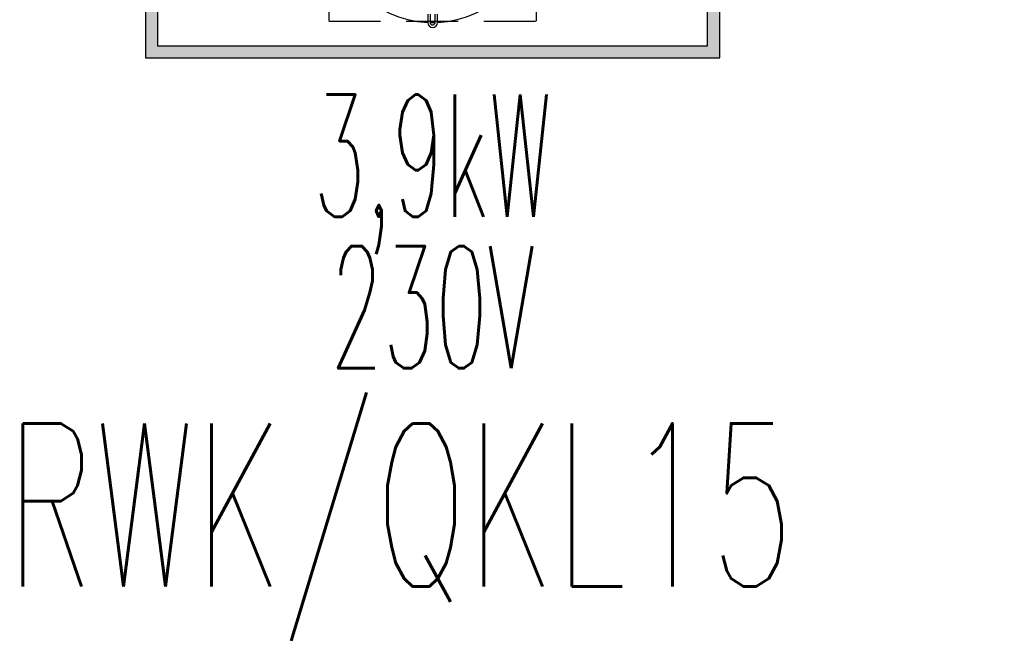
# Model space of a CAD drawing. Header units: millimetres. Extents: x -7955266 to 72030, y -46136 to 9299934.
# Tile 150 of 203: x -5109682 to -5108474, y 6621935 to 6622681. Entities that reach past the tile are written whole.
import ezdxf
from ezdxf.enums import TextEntityAlignment as Align

# ---------------------------------------------------------------- set-up
doc = ezdxf.new("R2010")
doc.units = ezdxf.units.MM
doc.header["$LTSCALE"] = 10
doc.linetypes.add('HIDDEN', pattern=[9.525, 6.35, -3.175])
for name, color, linetype, lineweight in [('BMS_urzadzenia_nr_obw_magistrala', 140, 'Continuous', 13), ('BMS_urzadzenia_WE_WY', 30, 'Continuous', 20), ('IE_ATRYBUTY_ BLOCK_1', 7, 'Continuous', 25), ('IE_ATRYBUTY_ BLOCK_2', 7, 'Continuous', 18), ('IE_urzadzenia', 30, 'Continuous', 25), ('IE_urzadzenia_nr_obw', 94, 'Continuous', 20)]:
    doc.layers.add(name, color=color, linetype=linetype, lineweight=lineweight)
doc.styles.add('ROMANS', font='romans.shx', dxfattribs={"width": 0.8})

# ---------------------------------------------------------------- blocks, each defined once
blk = doc.blocks.new('urzadzenie_klimatyzatorZ')
h = blk.add_hatch(color=256)
h.paths.add_polyline_path([(-337.5, -330), (337.5, -330), (337.5, -15), (-337.5, -15)], flags=16)
h.paths.add_polyline_path([(-352.5, -345), (352.5, -345), (352.5, 0), (-352.5, 0)])
at = {"linetype": 'HIDDEN'}
for p, q in [((-127.5, -45), (-127.5, -300)), ((127.5, -300), (127.5, -45)), ((-127.5, -300), (127.5, -300))]:
    blk.add_line(p, q, dxfattribs=at)
for p, q in [((-6, -291.4), (-6, -301.5)), ((-3, -291.4), (-3, -301.5)), ((3, -301.5), (3, -291.4)), ((6, -301.5), (6, -291.4))]:
    blk.add_line(p, q)
for points in [[(-352.5, -345), (352.5, -345), (352.5, 0), (-352.5, 0)], [(-337.5, -330), (337.5, -330), (337.5, -15), (-337.5, -15)]]:
    blk.add_lwpolyline(points, close=True)
for centre, radius, start, end in [((0, -172.5), 129, 182.6659, 267.3341), ((0, -172.5), 129, 272.6659, 357.3341), ((0, -301.5), 6, 180, 0), ((0, -172.5), 129, 268.6674, 271.3326), ((0, -301.5), 3, 180, 0)]:
    blk.add_arc(centre, radius, start, end)
at = {"layer": 'BMS_urzadzenia_nr_obw_magistrala', "style": 'ROMANS', "width": 0.5, "flags": 8}
blk.add_attdef('ADR_BMS', (401.6, -301.6), '', height=150, dxfattribs=at)
at = {"layer": 'BMS_urzadzenia_WE_WY', "style": 'ROMANS', "width": 0.5, "flags": 8}
blk.add_attdef('BMS_WE_WY', (401.6, -506.6), '', height=150, dxfattribs=at)
at = {"layer": 'IE_ATRYBUTY_ BLOCK_1', "style": 'ROMANS', "width": 0.5, "flags": 8}
blk.add_attdef('TYP', text='', height=200, dxfattribs=at).set_placement((0, 22.1), align=Align.CENTER)
at = {"layer": 'IE_ATRYBUTY_ BLOCK_2', "style": 'ROMANS', "width": 0.5, "flags": 8}
for tag, p in [('OPIS1', (0, -540)), ('OPIS2', (0, -726))]:
    blk.add_attdef(tag, text='', height=150, dxfattribs=at).set_placement(p, align=Align.CENTER)
at = {"layer": 'IE_urzadzenia_nr_obw', "style": 'ROMANS', "width": 0.5, "flags": 8}
blk.add_attdef('NR_OBW', (401.6, -115.6), '', height=150, dxfattribs=at)

msp = doc.modelspace()

# ---------------------------------------------------------------- block references
at = {"layer": 'IE_urzadzenia'}
ref = msp.add_blockref('urzadzenie_klimatyzatorZ', (-5109175.5, 6622978.7, 0), dxfattribs=at)
ref.add_attrib('OPIS1', '3,9kW', dxfattribs={"layer": 'IE_ATRYBUTY_ BLOCK_2', "height": 150, "style": 'ROMANS', "width": 0.5, "flags": 8}).set_placement((-5109175.5, 6622438.7, 0), align=Align.CENTER)
ref.add_attrib('OPIS2', '230V', dxfattribs={"layer": 'IE_ATRYBUTY_ BLOCK_2', "height": 150, "style": 'ROMANS', "width": 0.5, "flags": 8}).set_placement((-5109175.5, 6622252.7, 0), align=Align.CENTER)

# ---------------------------------------------------------------- texts
at = {"layer": 'IE_urzadzenia_nr_obw', "style": 'ROMANS', "width": 0.6}
msp.add_text('RWK/QKL15', height=200, dxfattribs=at).set_placement((-5109698.8, 6621984.9, 0))

doc.saveas('drawing.dxf')
